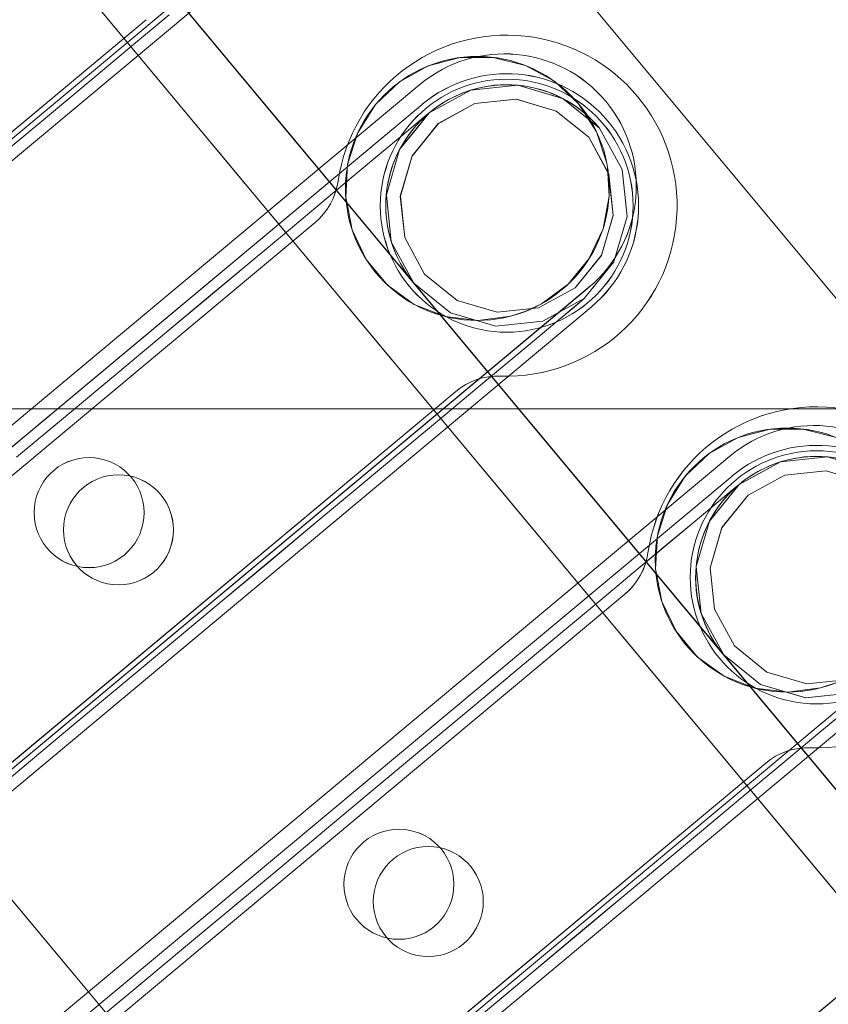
# Model space of a CAD drawing. Header units: millimetres. Extents: x -125266 to 274256, y -711690 to -301689.
# Tile 48 of 256: x -53330 to -53293, y -361015 to -360970. Entities that reach past the tile are written whole.
import ezdxf

# ---------------------------------------------------------------- set-up
doc = ezdxf.new("R2010")
doc.units = ezdxf.units.MM
doc.linetypes.add('CONTINOUS', pattern=[0])
for name, color, linetype, lineweight in [('AD Wall', 8, 'Continuous', 15), ('ARCH', 7, 'Continuous', 0), ('Equipment', 8, 'Continuous', 0), ('HVAC', 170, 'Continuous', 5), ('MEPTEK HVAC-Kitchen Fresh Air Duct', 3, 'Continuous', 30), ('MEPTEK-TEXT1', 7, 'Continuous', 30), ('P-PIPE', 3, 'Continuous', 9)]:
    doc.layers.add(name, color=color, linetype=linetype, lineweight=lineweight)
doc.layers.add('Light Equipment', color=8, linetype='Continuous')
doc.styles.get("Standard").update_dxf_attribs({"font": 'ARIALN.TTF'})
doc.styles.add('Times New Roman', font='times.ttf', dxfattribs={"height": 150})
doc.dimstyles.new('ARA-125', dxfattribs={"dimtxt": 200, "dimasz": 75, "dimexe": 0, "dimexo": 75, "dimgap": 7.5, "dimtad": 0, "dimdec": 0, "dimrnd": 5, "dimdsep": 46, "dimtxsty": 'Times New Roman', "dimblk": 'ARCHTICK', "dimcen": 56.25, "dimdle": 56.25, "dimclrd": 256, "dimclre": 256, "dimclrt": 256, "dimazin": 3, "dimtfac": 1, "dimtdec": 0, "dimtix": 1, "dimtmove": 1, "dimatfit": 3, "dimfxl": 0, "dimtolj": 1, "dimlwd": -1, "dimlwe": 0, "dimarcsym": 0})
pattern_1 = [(22.867872, (419150.544, -703283.92), (-30.845707, 73.1364), [])]

# ---------------------------------------------------------------- blocks, each defined once
blk = doc.blocks.new('A$Cf0359734')
at = {"layer": 'Equipment', "extrusion": (0, 0, -1), "elevation": -15}
for points in [[(-610.078, 1224.798, -3.802846), (-1131.035, 947.449, 3.802846)], [(-563.585, 1106.137, -3.146449), (-1057.949, 842.946, 3.146449)], [(-643.137, 318.058, -2.242091), (-632.956, 323.478, 2.242091)], [(-645.343, 323.315, -0.9995), (-634.75, 328.955, 0.9995)], [(-645.778, 322.518, -0.9995), (-635.184, 328.158, 0.9995)], [(-637.896, 320.483), (-639.952, 319.864), (-642.085, 320.081), (-643.976, 321.092), (-645.336, 322.753), (-645.954, 324.809), (-645.738, 326.942), (-644.726, 328.833), (-643.065, 330.192, -1)], [(-662.559, 307.718, -2.242091), (-652.378, 313.138, 2.242091)], [(-664.765, 312.976, -0.9995), (-654.171, 318.616, 0.9995)], [(-665.199, 312.179, -0.9995), (-654.606, 317.819, 0.9995)], [(-657.318, 310.143), (-659.373, 309.524), (-661.507, 309.741), (-663.397, 310.752), (-664.757, 312.413), (-665.376, 314.469), (-665.159, 316.602), (-664.148, 318.493), (-662.487, 319.853, -1)]]:
    blk.add_lwpolyline(points, format="xyb", close=True, dxfattribs=at)
for points in [[(-591.722, 1158.987, -3.538831), (-1086.084, 895.797), (-1091.774, 906.486), (-1091.58, 906.121), (-1086.084, 895.797), (-1084.559, 898.382), (-1083.015, 900.957), (-1081.46, 903.525), (-1079.888, 906.087), (-1078.303, 908.636), (-1076.702, 911.181)], [(-1077.22, 914.233), (-1087.359, 908.836), (-1091.168, 906.808, 3.626728), (-598.019, 1169.352)], [(-597.218, 1169.311, -3.616317), (-1091.58, 906.121), (-1091.532, 906.208), (-1091.475, 906.293), (-1091.426, 906.38), (-1091.369, 906.465), (-1091.32, 906.552), (-1091.272, 906.639), (-1091.215, 906.724), (-1091.168, 906.808), (-598.022, 1169.351)], [(-597.218, 1169.31, -3.616317), (-1091.582, 906.12, 3.616317), (-597.219, 1169.312)], [(-591.722, 1158.988, -3.538831), (-1086.084, 895.795), (-1084.554, 898.384), (-1083.015, 900.956), (-1081.455, 903.526), (-1079.889, 906.086), (-1078.304, 908.635), (-1076.703, 911.179)], [(-599.158, 1041.719, -0.011713), (-984.646, 836.489), (-990.409, 833.326), (-995.883, 829.759), (-1000.962, 825.886), (-1005.713, 821.665), (-1011.224, 815.871), (-1016.164, 809.592), (-1020.378, 803.047), (-1023.979, 796.101), (-1025.529, 792.694), (-1080.437, 895.526, 3.572618), (-594.649, 1154.151, -3.572618), (-1080.436, 895.526, 3.572618), (-594.65, 1154.151, -3.572618), (-1080.31, 895.593), (-1031.842, 804.552), (-1031.857, 804.516), (-1031.842, 804.552)], [(-546.271, 1063.035, -2.890001), (-1031.776, 804.429), (-1025.527, 792.692)]]:
    blk.add_lwpolyline(points, format="xyb", dxfattribs=at)
for points in [[(-310.659, 510.899), (-706.676, 300.066)], [(-289.408, 506.011), (-713.146, 280.42), (-711.737, 277.773), (-713.146, 280.42)], [(-702.911, 282.47), (-704.632, 281.554), (-706.289, 280.672), (-707.814, 279.86), (-709.153, 279.147), (-710.249, 278.564), (-711.064, 278.13), (-711.567, 277.862), (-711.737, 277.772), (-713.146, 280.419), (-711.737, 277.772), (-287.998, 503.363), (-711.737, 277.772), (-711.567, 277.862), (-711.064, 278.13), (-710.249, 278.564), (-709.153, 279.147), (-707.814, 279.86), (-706.289, 280.672), (-704.632, 281.554)], [(-713.144, 280.421), (-712.975, 280.511), (-712.477, 280.776), (-711.657, 281.213), (-710.561, 281.796), (-709.221, 282.51), (-707.697, 283.321), (-706.039, 284.203), (-704.319, 285.12), (-298.237, 501.311), (-704.319, 285.12), (-706.039, 284.203), (-707.697, 283.321), (-709.221, 282.51), (-710.561, 281.796), (-711.657, 281.213), (-712.477, 280.776), (-712.975, 280.511)], [(-296.827, 498.663), (-702.909, 282.471)], [(-696.698, 249.523), (-698.107, 252.171), (-274.369, 477.762), (-698.107, 252.171), (-698.135, 252.224), (-698.214, 252.372), (-698.344, 252.615), (-698.519, 252.944), (-698.733, 253.346), (-698.978, 253.806), (-699.243, 254.304), (-699.516, 254.818), (-699.243, 254.304), (-698.978, 253.806), (-698.733, 253.346), (-698.519, 252.944), (-698.344, 252.615), (-698.214, 252.372), (-698.135, 252.224), (-698.107, 252.171)], [(-698.105, 252.172), (-697.936, 252.262), (-697.438, 252.527), (-696.617, 252.964), (-695.521, 253.547), (-694.182, 254.26), (-692.657, 255.072), (-691, 255.954), (-689.279, 256.87), (-283.198, 473.062), (-689.279, 256.87), (-691, 255.954), (-692.657, 255.072), (-694.182, 254.26), (-695.521, 253.547), (-696.617, 252.964), (-697.438, 252.527), (-697.936, 252.262)], [(-625.923, 333.656), (-603.834, 292.164)], [(-604.738, 292.251), (-626.356, 332.858)], [(-640.362, 331.393), (-641.768, 330.855), (-642.999, 329.989), (-643.973, 328.846), (-644.071, 328.685), (-644.631, 327.49), (-644.934, 326.017), (-644.855, 324.517), (-644.411, 323.082), (-643.626, 321.8), (-643.097, 321.226), (-642.54, 320.755), (-641.233, 320.01), (-639.782, 319.621), (-638.276, 319.6), (-636.812, 319.952), (-635.483, 320.659), (-634.38, 321.675), (-633.556, 322.935), (-633.069, 324.356), (-632.957, 325.857), (-633.218, 327.342), (-633.838, 328.71), (-634.78, 329.88), (-635.986, 330.781), (-637.377, 331.351), (-638.869, 331.563)], [(-643.065, 330.192), (-641.009, 330.811), (-638.879, 330.599), (-636.985, 329.583), (-635.626, 327.922), (-635.007, 325.866), (-635.223, 323.733), (-636.235, 321.842), (-637.896, 320.482), (-636.235, 321.842), (-635.223, 323.733), (-635.007, 325.866), (-635.329, 326.931), (-635.626, 327.922), (-636.365, 328.826), (-636.985, 329.583), (-638.879, 330.599), (-640.988, 330.808), (-641.009, 330.811)], [(-642.765, 329.629), (-640.949, 330.175), (-639.061, 329.984), (-637.391, 329.093), (-636.191, 327.618), (-635.64, 325.805), (-635.831, 323.917), (-636.73, 322.249), (-638.196, 321.047), (-640.012, 320.501), (-641.898, 320.687), (-643.571, 321.583), (-644.768, 323.052), (-645.322, 324.871), (-645.128, 326.754), (-644.232, 328.427)], [(-638.196, 321.046), (-640.012, 320.501), (-641.9, 320.691), (-643.574, 321.587), (-644.77, 323.057), (-645.321, 324.87), (-645.131, 326.758), (-644.231, 328.426), (-642.765, 329.628), (-640.949, 330.174), (-639.063, 329.989), (-637.39, 329.092), (-636.194, 327.623), (-635.643, 325.81), (-635.833, 323.921), (-636.73, 322.248)], [(-637.896, 320.483), (-639.952, 319.865), (-642.082, 320.076), (-643.976, 321.093), (-645.336, 322.754), (-645.955, 324.809), (-645.738, 326.942), (-644.727, 328.833), (-643.066, 330.193), (-644.727, 328.833), (-645.738, 326.942), (-645.955, 324.809), (-645.336, 322.754), (-643.976, 321.093), (-642.082, 320.076), (-639.952, 319.865)], [(-612.661, 287.464), (-634.75, 328.955)], [(-635.183, 328.157), (-613.565, 287.55)], [(-607.228, 299.056), (-622.098, 326.989)], [(-645.344, 323.316), (-623.255, 281.825)], [(-632.956, 323.478), (-633.011, 323.211), (-633.041, 322.936), (-633.045, 322.663), (-633.022, 322.389), (-632.972, 322.117), (-632.906, 321.853), (-632.811, 321.598), (-632.692, 321.349), (-632.811, 321.598), (-632.906, 321.853), (-632.972, 322.117), (-633.022, 322.389), (-633.045, 322.663), (-633.041, 322.936), (-633.011, 323.211)], [(-624.159, 281.911), (-645.778, 322.518)], [(-632.694, 321.351), (-617.823, 293.419)], [(-662.487, 319.852), (-660.431, 320.471), (-658.3, 320.26), (-656.407, 319.243), (-655.047, 317.582), (-654.428, 315.526), (-654.645, 313.393), (-655.656, 311.502), (-657.317, 310.142), (-655.656, 311.502), (-654.645, 313.393), (-654.428, 315.526), (-654.751, 316.591), (-655.047, 317.582), (-655.787, 318.486), (-656.407, 319.243), (-658.3, 320.26), (-660.409, 320.469), (-660.431, 320.471)], [(-662.187, 319.289), (-660.371, 319.835), (-658.482, 319.644), (-656.812, 318.753), (-655.613, 317.279), (-655.062, 315.466), (-655.252, 313.577), (-656.152, 311.909), (-657.618, 310.707), (-659.434, 310.162), (-661.32, 310.347), (-662.993, 311.243), (-664.189, 312.713), (-664.743, 314.531), (-664.55, 316.414), (-663.653, 318.087)], [(-657.618, 310.706), (-659.434, 310.161), (-661.322, 310.351), (-662.995, 311.248), (-664.192, 312.717), (-664.743, 314.53), (-664.552, 316.419), (-663.653, 318.087), (-662.186, 319.289), (-660.371, 319.834), (-658.485, 319.649), (-656.812, 318.752), (-655.615, 317.283), (-655.064, 315.47), (-655.255, 313.582), (-656.151, 311.908)], [(-657.318, 310.144), (-659.374, 309.525), (-661.504, 309.736), (-663.397, 310.753), (-664.757, 312.414), (-665.376, 314.469), (-665.16, 316.603), (-664.148, 318.493), (-662.487, 319.853), (-664.148, 318.493), (-665.16, 316.603), (-665.376, 314.469), (-664.757, 312.414), (-663.397, 310.753), (-661.504, 309.736), (-659.374, 309.525)], [(-632.082, 277.124), (-654.171, 318.616)], [(-654.605, 317.817), (-632.986, 277.21)], [(-641.52, 316.649), (-641.658, 316.882), (-641.819, 317.109), (-642.001, 317.31), (-642.199, 317.504), (-642.413, 317.676), (-642.642, 317.825), (-642.887, 317.953), (-643.139, 318.057), (-642.887, 317.953), (-642.642, 317.825), (-642.413, 317.676), (-642.199, 317.504), (-642.001, 317.31), (-641.819, 317.109), (-641.658, 316.882)], [(-626.649, 288.716), (-641.52, 316.649)], [(-664.765, 312.976), (-642.676, 271.485)], [(-652.378, 313.138), (-652.432, 312.871), (-652.463, 312.597), (-652.467, 312.323), (-652.444, 312.05), (-652.394, 311.777), (-652.328, 311.513), (-652.233, 311.258), (-652.114, 311.009), (-652.233, 311.258), (-652.328, 311.513), (-652.394, 311.777), (-652.444, 312.05), (-652.467, 312.323), (-652.463, 312.597), (-652.432, 312.871)], [(-643.58, 271.572), (-665.199, 312.179)], [(-652.115, 311.012), (-637.244, 283.079)], [(-651.503, 266.785), (-673.593, 308.276)], [(-660.942, 306.31), (-661.079, 306.542), (-661.24, 306.769), (-661.423, 306.971), (-661.621, 307.164), (-661.835, 307.336), (-662.064, 307.486), (-662.308, 307.614), (-662.561, 307.717), (-662.308, 307.614), (-662.064, 307.486), (-661.835, 307.336), (-661.621, 307.164), (-661.423, 306.971), (-661.24, 306.769), (-661.079, 306.542)], [(-646.071, 278.377), (-660.942, 306.309)]]:
    blk.add_lwpolyline(points, close=True, dxfattribs=at)
for points in [[(-622.985, 327.591), (-621.996, 325.733), (-620.896, 323.668), (-619.707, 321.434), (-618.444, 319.062)], [(-641.767, 330.857), (-641.767, 330.857)], [(-634.747, 328.955), (-634.747, 328.955)], [(-635.186, 328.157), (-635.186, 328.157)], [(-645.335, 322.752), (-645.251, 322.593), (-644.997, 322.117), (-644.577, 321.328), (-643.999, 320.243), (-643.272, 318.877), (-642.407, 317.251), (-641.417, 315.393), (-640.318, 313.328), (-639.129, 311.094), (-637.866, 308.722), (-636.552, 306.255), (-635.205, 303.724), (-633.846, 301.173), (-632.499, 298.642), (-631.186, 296.175), (-629.923, 293.803), (-628.734, 291.569)], [(-624.138, 306.343), (-625.496, 308.895), (-626.841, 311.421), (-628.157, 313.893), (-629.42, 316.265), (-630.609, 318.499), (-631.706, 320.559), (-632.698, 322.422), (-633.563, 324.048), (-634.29, 325.413), (-634.868, 326.499), (-635.288, 327.288), (-635.542, 327.764), (-635.626, 327.923)], [(-622.102, 326.989), (-622.102, 326.989)], [(-632.954, 323.481), (-632.954, 323.481)], [(-645.341, 323.315), (-645.341, 323.315)], [(-645.78, 322.517), (-645.78, 322.517)], [(-632.691, 321.352), (-632.691, 321.352)], [(-662.518, 310.887), (-661.961, 310.415), (-660.654, 309.67), (-659.204, 309.281), (-657.698, 309.26), (-656.234, 309.612), (-654.905, 310.319), (-653.801, 311.335), (-652.977, 312.596), (-652.491, 314.017), (-652.379, 315.517), (-652.639, 317.002), (-653.259, 318.371), (-654.202, 319.541), (-655.408, 320.441), (-656.799, 321.012), (-658.291, 321.223)], [(-654.172, 318.613), (-654.172, 318.613)], [(-643.141, 318.058), (-643.141, 318.058)], [(-654.605, 317.819), (-654.605, 317.819)], [(-663.421, 309.903), (-662.693, 308.537), (-661.828, 306.912), (-660.839, 305.053), (-659.74, 302.989), (-658.55, 300.754), (-657.287, 298.383), (-655.974, 295.915), (-654.627, 293.385), (-653.268, 290.833)], [(-637.346, 284.335), (-638.446, 286.4), (-639.635, 288.634), (-640.898, 291.006), (-642.211, 293.473), (-643.559, 296.004), (-644.917, 298.556), (-646.262, 301.081), (-647.578, 303.554), (-648.841, 305.925), (-650.03, 308.16), (-651.127, 310.219), (-652.119, 312.083), (-652.984, 313.708), (-653.711, 315.074), (-654.289, 316.159), (-654.709, 316.948), (-654.963, 317.425), (-655.047, 317.583)], [(-641.522, 316.651), (-641.522, 316.651)], [(-652.379, 313.14), (-652.379, 313.14)], [(-652.115, 311.011), (-652.115, 311.011)], [(-662.56, 307.72), (-662.56, 307.72)], [(-660.941, 306.312), (-660.941, 306.312)]]:
    blk.add_lwpolyline(points, dxfattribs=at)
at = {"layer": 'Equipment', "extrusion": (0, 0, -1)}
for centre, radius in [((-638.95, 325.561, -15), 6), ((-640.481, 325.339, -15), 5.75), ((-640.481, 325.339, -15), 5.75), ((-658.367, 315.222, -15), 6.002), ((-659.903, 315, -15), 5.751), ((-659.903, 315, -15), 5.751), ((-628.138, 305.256, -15), 2.502), ((-628.138, 305.256, -15), 2.502), ((-629.672, 305.033, -15), 2.502), ((-629.672, 305.033, -15), 2.502), ((-647.56, 294.917, -15), 2.502), ((-647.56, 294.917, -15), 2.502), ((-649.093, 294.693, -15), 2.502), ((-649.093, 294.693, -15), 2.502)]:
    blk.add_circle(centre, radius, dxfattribs=at)
for centre, radius, start, end in [((-625.132, 625.132, -15), 625.132, 145.142558, 90.917696), ((-624.647, 624.948, -15), 545.055, 148.86045, 87.1998), ((-624.649, 624.946, -15), 545.055, 148.86045, 87.1998), ((-624.649, 624.946, -15), 545.055, 148.86045, 87.1998), ((-624.649, 624.946, -15), 545.055, 148.86045, 87.1998), ((-624.648, 624.948, -15), 535.053, 147.01591, 89.04434), ((-624.648, 624.948, -15), 535.053, 147.01591, 89.04434)]:
    blk.add_arc(centre, radius, start, end, dxfattribs=at)
blk = doc.blocks.new('ARCH')
at = {"layer": 'AD Wall', "lineweight": 0}
h = blk.add_hatch(dxfattribs=at)
h.set_pattern_fill('ANSI31', color=256, scale=25, angle=-22.1321)
h.set_pattern_definition(pattern_1)
edge = h.paths.add_edge_path()
edge.add_arc((-53209.777, -360694.998), 761.132, 66.950176, 372.725314)
edge.add_line((-52467.341, -360527.338), (-52564.885, -360549.366))
edge.add_arc((-53209.777, -360694.998), 661.132, -293.049824, 12.725314, ccw=False)
edge.add_line((-52950.923, -360086.648), (-52911.77, -359994.631))
h = blk.add_hatch(dxfattribs=at)
h.set_pattern_fill('ANSI31', color=256, scale=25, angle=-22.1321)
h.set_pattern_definition(pattern_1)
edge = h.paths.add_edge_path()
edge.add_arc((-53209.777, -360694.998), 761.132, 66.950176, 372.725314)
edge.add_line((-52467.341, -360527.338), (-52564.885, -360549.366))
edge.add_arc((-53209.777, -360694.998), 661.132, -293.049824, 12.725314, ccw=False)
edge.add_line((-52950.923, -360086.648), (-52911.77, -359994.631))
at = {"layer": 'AD Wall', "lineweight": 0, "extrusion": (0, 0, -1)}
for radius in [761.132, 761.132, 661.132, 661.132]:
    blk.add_arc((53209.777, -360694.998, -5.049), radius, 167.274686, 113.049824, dxfattribs=at)
at = {"layer": 'Light Equipment', "lineweight": 0, "extrusion": (0, 0, -1), "elevation": -5.049}
for points in [[(52997.285, -360133.855, -3.802846), (52619.203, -360587.036, 3.802846)], [(53085.056, -360226.257, -3.146449), (52726.274, -360656.304, 3.146449)], [(53308.27, -360986.239, -2.242091), (53315.659, -360977.383, 2.242091)], [(53304.245, -360982.2, -0.9995), (53311.934, -360972.985, 0.9995)], [(53304.143, -360983.102, -0.9995), (53311.832, -360973.887, 0.9995)], [(53312.211, -360982.018), (53310.54, -360983.366), (53308.483, -360983.969), (53306.35, -360983.744), (53304.465, -360982.718), (53303.117, -360981.047), (53302.514, -360978.989), (53302.738, -360976.857), (53303.765, -360974.972, -1)], [(53294.175, -361003.134, -2.242091), (53301.564, -360994.277, 2.242091)], [(53290.15, -360999.095, -0.9995), (53297.839, -360989.879, 0.9995)], [(53290.048, -360999.997, -0.9995), (53297.737, -360990.781, 0.9995)], [(53298.116, -360998.913), (53296.445, -361000.261), (53294.387, -361000.864), (53292.255, -361000.639), (53290.37, -360999.613), (53289.022, -360997.942), (53288.419, -360995.884), (53288.643, -360993.752), (53289.67, -360991.866, -1)]]:
    blk.add_lwpolyline(points, format="xyb", close=True, dxfattribs=at)
for points in [[(52681.566, -360597.53), (52674.208, -360606.349), (52671.443, -360609.663, 3.626728), (53029.343, -360180.672)], [(53030.101, -360180.409, -3.616317), (52671.32, -360610.454), (52671.332, -360610.355), (52671.353, -360610.255), (52671.365, -360610.156), (52671.386, -360610.056), (52671.399, -360609.957), (52671.411, -360609.858), (52671.432, -360609.758), (52671.443, -360609.663), (53029.342, -360180.674)], [(53030.101, -360180.41, -3.616317), (52671.318, -360610.456, 3.616317), (53030.101, -360180.408)], [(53039.081, -360187.901, -3.538831), (52680.301, -360617.948), (52680.744, -360614.974), (52681.2, -360612.012), (52681.677, -360609.043), (52682.163, -360606.082), (52682.671, -360603.124), (52683.196, -360600.164)], [(53039.082, -360187.901, -3.538831), (52680.301, -360617.947), (52671.003, -360610.189), (52671.321, -360610.454), (52680.301, -360617.947), (52680.74, -360614.977), (52681.2, -360612.01), (52681.673, -360609.046), (52682.163, -360606.081), (52682.671, -360603.122), (52683.196, -360600.162)], [(53076.373, -360299.33, -0.011713), (52796.609, -360634.668), (52792.462, -360639.77), (52788.735, -360645.136), (52785.489, -360650.637), (52782.678, -360656.337), (52779.757, -360663.781), (52777.546, -360671.458), (52776.108, -360679.109), (52775.39, -360686.899), (52775.238, -360690.639), (52685.634, -360616.071, 3.572618), (53038.192, -360193.484, -3.572618), (52685.634, -360616.07, 3.572618), (53038.191, -360193.484, -3.572618), (52685.726, -360615.961), (52764.922, -360682.033), (52764.921, -360682.072), (52764.922, -360682.033)], [(53117.333, -360259.66, -2.890001), (52765.029, -360682.122), (52775.24, -360690.64)]]:
    blk.add_lwpolyline(points, format="xyb", dxfattribs=at)
for points in [[(53565.125, -360678.869), (53257.599, -361047.479), (53259.902, -361049.401), (53257.599, -361047.479)], [(53266.308, -361041.724), (53265.059, -361043.221), (53263.856, -361044.662), (53262.75, -361045.989), (53261.778, -361047.154), (53260.982, -361048.107), (53260.39, -361048.816), (53260.025, -361049.254), (53259.903, -361049.401), (53257.6, -361047.48), (53259.903, -361049.401), (53567.428, -360680.791), (53259.903, -361049.401), (53260.025, -361049.254), (53260.39, -361048.816), (53260.982, -361048.107), (53261.778, -361047.154), (53262.75, -361045.989), (53263.856, -361044.662), (53265.059, -361043.221)], [(53543.598, -360682.348), (53256.191, -361026.843)], [(53257.6, -361047.478), (53257.723, -361047.33), (53258.085, -361046.897), (53258.68, -361046.183), (53259.475, -361045.23), (53260.448, -361044.065), (53261.554, -361042.739), (53262.757, -361041.297), (53264.006, -361039.8), (53558.717, -360686.55), (53264.006, -361039.8), (53262.757, -361041.297), (53261.554, -361042.739), (53260.448, -361044.065), (53259.475, -361045.23), (53258.68, -361046.183), (53258.085, -361046.897), (53257.723, -361047.33)], [(53561.021, -360688.471), (53266.309, -361041.722)], [(53284.476, -361069.902), (53282.173, -361067.981), (53589.699, -360699.371), (53282.173, -361067.981), (53282.127, -361067.943), (53281.998, -361067.835), (53281.786, -361067.658), (53281.501, -361067.42), (53281.151, -361067.128), (53280.75, -361066.794), (53280.317, -361066.433), (53279.87, -361066.06), (53280.317, -361066.433), (53280.75, -361066.794), (53281.151, -361067.128), (53281.501, -361067.42), (53281.786, -361067.658), (53281.998, -361067.835), (53282.127, -361067.943), (53282.173, -361067.981)], [(53282.174, -361067.979), (53282.297, -361067.832), (53282.659, -361067.399), (53283.254, -361066.685), (53284.05, -361065.732), (53285.022, -361064.567), (53286.128, -361063.24), (53287.331, -361061.799), (53288.58, -361060.302), (53583.291, -360707.051), (53288.58, -361060.302), (53287.331, -361061.799), (53286.128, -361063.24), (53285.022, -361064.567), (53284.05, -361065.732), (53283.254, -361066.685), (53282.659, -361067.399), (53282.297, -361067.832)], [(53318.34, -360965.305), (53354.433, -360995.417)], [(53353.562, -360995.678), (53318.238, -360966.207)], [(53348.692, -360990.312), (53324.394, -360970.04)], [(53305.816, -360972.841), (53304.717, -360973.869), (53303.903, -360975.135), (53303.431, -360976.561), (53303.401, -360976.747), (53303.333, -360978.065), (53303.607, -360979.543), (53304.245, -360980.904), (53305.198, -360982.065), (53306.407, -360982.957), (53307.114, -360983.289), (53307.807, -360983.516), (53309.298, -360983.713), (53310.789, -360983.527), (53312.192, -360982.979), (53313.415, -360982.102), (53314.38, -360980.946), (53315.02, -360979.589), (53315.308, -360978.111), (53315.223, -360976.612), (53314.762, -360975.18), (53313.961, -360973.902), (53312.871, -360972.868), (53311.557, -360972.139), (53310.101, -360971.76), (53308.597, -360971.755), (53307.135, -360972.121)], [(53348.027, -361003.097), (53311.934, -360972.985)], [(53303.765, -360974.972), (53305.436, -360973.624), (53307.489, -360973.017), (53309.626, -360973.246), (53311.512, -360974.272), (53312.859, -360975.943), (53313.463, -360978.001), (53313.238, -360980.133), (53312.212, -360982.019), (53313.238, -360980.133), (53313.463, -360978.001), (53312.859, -360975.943), (53312.16, -360975.078), (53311.512, -360974.272), (53310.486, -360973.713), (53309.626, -360973.246), (53307.489, -360973.017), (53305.457, -360973.618), (53305.436, -360973.624)], [(53304.255, -360975.381), (53305.732, -360974.191), (53307.553, -360973.656), (53309.436, -360973.852), (53311.102, -360974.766), (53312.296, -360976.238), (53312.831, -360978.059), (53312.626, -360979.943), (53311.72, -360981.609), (53310.244, -360982.798), (53308.427, -360983.337), (53306.54, -360983.137), (53304.878, -360982.227), (53303.68, -360980.751), (53303.149, -360978.934), (53303.349, -360977.046)], [(53311.721, -360981.609), (53310.244, -360982.799), (53308.423, -360983.334), (53306.536, -360983.134), (53304.874, -360982.224), (53303.68, -360980.752), (53303.145, -360978.931), (53303.35, -360977.047), (53304.256, -360975.381), (53305.732, -360974.192), (53307.549, -360973.653), (53309.436, -360973.853), (53311.098, -360974.763), (53312.292, -360976.235), (53312.827, -360978.056), (53312.627, -360979.944)], [(53311.833, -360973.888), (53347.157, -361003.358)], [(53312.211, -360982.018), (53310.54, -360983.365), (53308.487, -360983.973), (53306.35, -360983.744), (53304.464, -360982.718), (53303.117, -360981.047), (53302.513, -360978.989), (53302.738, -360976.857), (53303.764, -360974.971), (53302.738, -360976.857), (53302.513, -360978.989), (53303.117, -360981.047), (53304.464, -360982.718), (53306.35, -360983.744), (53308.487, -360983.973), (53310.54, -360983.365)], [(53315.659, -360977.383), (53315.709, -360977.651), (53315.784, -360977.917), (53315.883, -360978.172), (53316.008, -360978.416), (53316.157, -360978.649), (53316.317, -360978.869), (53316.501, -360979.07), (53316.705, -360979.256), (53316.501, -360979.07), (53316.317, -360978.869), (53316.157, -360978.649), (53316.008, -360978.416), (53315.883, -360978.172), (53315.784, -360977.917), (53315.709, -360977.651)], [(53316.703, -360979.254), (53341.002, -360999.526)], [(53304.245, -360982.2), (53340.338, -361012.312)], [(53339.467, -361012.573), (53304.143, -360983.102)], [(53310.298, -360986.935), (53310.084, -360986.771), (53309.849, -360986.622), (53309.604, -360986.503), (53309.347, -360986.399), (53309.085, -360986.32), (53308.816, -360986.268), (53308.541, -360986.242), (53308.268, -360986.241), (53308.541, -360986.242), (53308.816, -360986.268), (53309.085, -360986.32), (53309.347, -360986.399), (53309.604, -360986.503), (53309.849, -360986.622), (53310.084, -360986.771)], [(53334.597, -361007.207), (53310.299, -360986.935)], [(53333.932, -361019.992), (53297.839, -360989.88)], [(53289.67, -360991.867), (53291.341, -360990.519), (53293.394, -360989.912), (53295.531, -360990.141), (53297.417, -360991.167), (53298.764, -360992.838), (53299.368, -360994.896), (53299.143, -360997.028), (53298.117, -360998.914), (53299.143, -360997.028), (53299.368, -360994.896), (53298.764, -360992.838), (53298.065, -360991.973), (53297.417, -360991.167), (53296.391, -360990.608), (53295.531, -360990.141), (53293.394, -360989.912), (53291.362, -360990.513), (53291.341, -360990.519)], [(53297.738, -360990.783), (53333.062, -361020.253)], [(53290.16, -360992.275), (53291.636, -360991.086), (53293.458, -360990.551), (53295.34, -360990.747), (53297.007, -360991.661), (53298.2, -360993.133), (53298.735, -360994.954), (53298.531, -360996.838), (53297.625, -360998.504), (53296.149, -360999.693), (53294.332, -361000.232), (53292.445, -361000.032), (53290.783, -360999.122), (53289.585, -360997.646), (53289.054, -360995.829), (53289.254, -360993.941)], [(53297.626, -360998.504), (53296.149, -360999.694), (53294.328, -361000.229), (53292.441, -361000.029), (53290.779, -360999.119), (53289.585, -360997.647), (53289.05, -360995.825), (53289.255, -360993.942), (53290.161, -360992.276), (53291.637, -360991.086), (53293.454, -360990.548), (53295.341, -360990.747), (53297.003, -360991.658), (53298.197, -360993.13), (53298.732, -360994.951), (53298.532, -360996.838)], [(53298.116, -360998.913), (53296.445, -361000.26), (53294.392, -361000.867), (53292.255, -361000.639), (53290.369, -360999.613), (53289.021, -360997.942), (53288.418, -360995.884), (53288.643, -360993.751), (53289.669, -360991.866), (53288.643, -360993.751), (53288.418, -360995.884), (53289.021, -360997.942), (53290.369, -360999.613), (53292.255, -361000.639), (53294.392, -361000.867), (53296.445, -361000.26)], [(53301.564, -360994.278), (53301.614, -360994.546), (53301.689, -360994.811), (53301.788, -360995.066), (53301.913, -360995.311), (53302.061, -360995.544), (53302.222, -360995.764), (53302.406, -360995.964), (53302.61, -360996.15), (53302.406, -360995.964), (53302.222, -360995.764), (53302.061, -360995.544), (53301.913, -360995.311), (53301.788, -360995.066), (53301.689, -360994.811), (53301.614, -360994.546)], [(53302.608, -360996.149), (53326.907, -361016.421)], [(53290.15, -360999.095), (53326.243, -361029.207)], [(53325.373, -361029.467), (53290.049, -360999.997)], [(53296.203, -361003.829), (53295.988, -361003.666), (53295.754, -361003.517), (53295.509, -361003.398), (53295.252, -361003.294), (53294.99, -361003.215), (53294.721, -361003.163), (53294.446, -361003.137), (53294.173, -361003.136), (53294.446, -361003.137), (53294.721, -361003.163), (53294.99, -361003.215), (53295.252, -361003.294), (53295.509, -361003.398), (53295.754, -361003.517), (53295.988, -361003.666)], [(53320.502, -361024.102), (53296.204, -361003.83)], [(53319.837, -361036.886), (53283.744, -361006.774)]]:
    blk.add_lwpolyline(points, close=True, dxfattribs=at)
for points in [[(53323.346, -360969.816), (53324.962, -360971.165), (53326.758, -360972.663), (53328.702, -360974.285), (53330.765, -360976.006)], [(53324.39, -360970.041), (53324.39, -360970.041)], [(53311.936, -360972.984), (53311.936, -360972.984)], [(53304.465, -360982.719), (53304.604, -360982.834), (53305.018, -360983.18), (53305.704, -360983.752), (53306.648, -360984.54), (53307.837, -360985.531), (53309.251, -360986.711), (53310.867, -360988.06), (53312.663, -360989.558), (53314.607, -360991.18), (53316.67, -360992.901), (53318.816, -360994.691), (53321.018, -360996.528), (53323.237, -360998.38), (53325.439, -361000.217), (53327.585, -361002.007), (53329.648, -361003.728), (53331.592, -361005.35)], [(53330.283, -360989.932), (53328.063, -360988.08), (53325.866, -360986.248), (53323.715, -360984.453), (53321.652, -360982.732), (53319.709, -360981.111), (53317.917, -360979.616), (53316.296, -360978.263), (53314.882, -360977.084), (53313.694, -360976.092), (53312.75, -360975.305), (53312.064, -360974.732), (53311.649, -360974.386), (53311.511, -360974.271)], [(53311.831, -360973.888), (53311.831, -360973.888)], [(53304.717, -360973.867), (53304.717, -360973.867)], [(53315.659, -360977.379), (53315.659, -360977.379)], [(53316.706, -360979.252), (53316.706, -360979.252)], [(53304.248, -360982.2), (53304.248, -360982.2)], [(53304.142, -360983.104), (53304.142, -360983.104)], [(53308.267, -360986.24), (53308.267, -360986.24)], [(53310.297, -360986.934), (53310.297, -360986.934)], [(53293.019, -361000.184), (53293.712, -361000.411), (53295.203, -361000.608), (53296.694, -361000.422), (53298.097, -360999.874), (53299.32, -360998.997), (53300.285, -360997.841), (53300.924, -360996.484), (53301.212, -360995.006), (53301.128, -360993.506), (53300.667, -360992.075), (53299.866, -360990.797), (53298.776, -360989.763), (53297.462, -360989.034), (53296.006, -360988.655), (53294.502, -360988.65), (53293.04, -360989.016)], [(53297.839, -360989.882), (53297.839, -360989.882)], [(53297.737, -360990.781), (53297.737, -360990.781)], [(53292.553, -361001.435), (53293.741, -361002.426), (53295.155, -361003.606), (53296.772, -361004.954), (53298.568, -361006.453), (53300.512, -361008.074), (53302.575, -361009.796), (53304.721, -361011.586), (53306.922, -361013.423), (53309.142, -361015.275)], [(53326.339, -361015.295), (53324.542, -361013.797), (53322.599, -361012.175), (53320.536, -361010.454), (53318.39, -361008.663), (53316.188, -361006.827), (53313.968, -361004.975), (53311.771, -361003.142), (53309.621, -361001.348), (53307.557, -360999.626), (53305.614, -360998.005), (53303.822, -360996.51), (53302.201, -360995.158), (53300.787, -360993.978), (53299.599, -360992.987), (53298.655, -360992.199), (53297.969, -360991.627), (53297.554, -360991.281), (53297.416, -360991.166)], [(53301.562, -360994.277), (53301.562, -360994.277)], [(53302.608, -360996.15), (53302.608, -360996.15)], [(53294.173, -361003.133), (53294.173, -361003.133)], [(53296.203, -361003.827), (53296.203, -361003.827)]]:
    blk.add_lwpolyline(points, dxfattribs=at)
at = {"layer": 'Light Equipment', "lineweight": 0, "extrusion": (0, 0, -1)}
for centre, radius in [((53309.322, -360977.712, -5.049), 6), ((53307.988, -360978.494, -5.049), 5.75), ((53307.988, -360978.494, -5.049), 5.75), ((53295.231, -360994.604, -5.049), 6.002), ((53293.891, -360995.388, -5.049), 5.751), ((53293.891, -360995.388, -5.049), 5.751), ((53326.986, -360992.447, -5.049), 2.502), ((53326.986, -360992.447, -5.049), 2.502), ((53325.65, -360993.232, -5.049), 2.502), ((53325.65, -360993.232, -5.049), 2.502), ((53312.891, -361009.341, -5.049), 2.502), ((53312.891, -361009.341, -5.049), 2.502), ((53311.555, -361010.126, -5.049), 2.502), ((53311.555, -361010.126, -5.049), 2.502)]:
    blk.add_circle(centre, radius, dxfattribs=at)
for centre, radius, start, end in [((53209.26, -360695.008, -5.049), 625.132, 167.274686, 113.049824), ((53209.779, -360694.995, -5.049), 545.055, 170.99258, 109.33193), ((53209.777, -360694.998, -5.049), 545.055, 170.99258, 109.33193), ((53209.777, -360694.998, -5.049), 545.055, 170.99258, 109.33193), ((53209.777, -360694.998, -5.049), 545.055, 170.99258, 109.33193), ((53209.778, -360694.996, -5.049), 535.053, 169.14804, 111.17647), ((53209.778, -360694.996, -5.049), 535.053, 169.14804, 111.17647)]:
    blk.add_arc(centre, radius, start, end, dxfattribs=at)
at = {"layer": 'Equipment', "rotation": 337.8678715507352}
blk.add_blockref('A$Cf0359734', (-54023.845, -361038.564, -9.95), dxfattribs=at)
blk = doc.blocks.new('A$C6072246C')
at = {"layer": 'P-PIPE', "color": 4, "lineweight": 13}
blk.add_line((-783.136, -6146.478), (-783.045, -4590.097), dxfattribs=at)
blk = doc.blocks.new('_ArchTick')
at = {"color": 0, "linetype": 'ByBlock', "const_width": 0.15}
blk.add_lwpolyline([(-0.5, -0.5), (0.5, 0.5)], dxfattribs=at)

msp = doc.modelspace()

# ---------------------------------------------------------------- block references
at = {"layer": 'ARCH'}
msp.add_blockref('ARCH', (0, 0), dxfattribs=at)
at = {"layer": 'HVAC', "rotation": 270}
msp.add_blockref('A$C6072246C', (-48213.671, -361770.81), dxfattribs=at)

# ---------------------------------------------------------------- texts
at = {"layer": 'MEPTEK-TEXT1', "char_height": 350, "attachment_point": 1}
for s, insert, width in [('{\\fCalibri|b0|i0|c0|p34;\\H1.28571x;\\C1;GENERAL GUIDELINES-HVAC :\\P\\fArial Narrow|b0|i0|c0|p34;\\H0.88889x;\\C256;\\P\\fCalibri|b0|i0|c0|p34;\\C4;DUCTING :\\H0.875x;\\P\\pi-1050,l1050,t1050;\\C256;1.^IDUCTING SHALL BE IN ACCORDANCE WITH IS 655, GALVANIZED IRON SHEET TO BE USED FOR ALL DUCTING WORKS. THERMAL INSULATION ON DUCTS SHALL BE 19 MM THICK. CLOSED CELL CLASS “O” BS 476 PART 6-7 FM APPROVED NITRILE RUBBER ELASTOMERIC INSULATION THERMAL CONDUCTIVITY 0.033 WATTS PER METER-KELVIN (W/(M.K)) AT 0°C FOR AIR CONDITIONING DUCTING. \\P2.^ITHERMAL INSULATION ON KITCHEN EXHAUST DUCTING SHALL BE 80 MM THICK ALUMINUM FOIL FACED RESIN BONDED FIBRE GLASS WOOL OF DENSITY NOT LESS THAN 48 KG/M3.\\P3.^ITHERMAL INSULATION ON FRESH AIR, SUPPLY AIR AND RETURN AIR SHALL BE 19MM THICK CLOSED CELL ANTI-MICROBIAL CLASS “O” BS 476 AND PART 6 & 7 FM APPROVED NITRILE RUBBER ELASTOMERIC INSULATION THERMAL CONDUCTIVITY 0.033 WATTS PER METER-KELVIN (W/ (M\\fArial|b0|i0|c0|p34;.\\fCalibri|b0|i0|c0|p34;K)) AT 0°C.\\P4.^IAPPROPRIATE NUMBER OF TRAP DOORS SHALL BE PROVIDED IN KITCHEN EXHAUST DUCTING FOR OIL/GREASE CLEANING PURPOSE.\\P5.^IDUCTING INSTALLATION WITH RESPECT TO FRESH AIR INTAKE, KITCHEN EXHAUST OUT FROM LOCATION UP TO LOUVERS AT FAÇADE SHALL BE IN THE SCOPE OF CONCESSIONER INCLUDING AIR WASHER, EXHAUST FAN SECTION DRY SCRUBBER ETC.\\P6.^IEACH AND EVERY KITCHEN EXHAUST HOOD SHOULD BE EQUIPPED WITH UL LISTED, WET CHEMICAL BASED, MECHANICALLY OPERATED, AUTOMATIC FIRE SUPPRESSION SYSTEM. SEPARATE DRAWING TO BE SUBMITTED FOR HOOD SUPPRESSION SYSTEM.\\P7.^ISUPPORTING OF DUCTING TO BE DONE WITH USING ANGLE 50X 50 X 5MM AND TIE ROD OF SIZE MINIMUM 10 MM DIA/ AS PER DUCT SIZE.\\P8.^IPOST COMPLETION OF ONSITE WORK, CONCESSIONAIRE HAS TO SHARE TESTING AND COMMISSIONING REPORT WITH DIAL.\\P9.^IINTEGRATION WITH FIRE ALARM SYSTEM, SO THAT AHU GET SWITCHED OFF IN CASE OF ANY FIRE INCIDENT.\\P10.^IFOR EQUIPMENT PLACEMENT STRUCTURAL DETAILS TO BE APPROVED BY STRUCTURAL CONSULTANT AND SAME TO BE SHARE WITH DIAL.\\P11.^ITRAP DOOR WITH PROPER ACCESS TO BE PROVIDED FOR FILTER AND COPPER COIL CLEANING.\\P12.^IKITCHEN VENTILATION SHALL COMPLY TO NFPA 96 GUIDELINE.}', (-102876.109, -301696.901), 28043.42879), ('{\\fCalibri|b0|i0|c0|p34;\\H1.28571x;\\C1;CHILLED WATER PIPING:-\\H0.77778x;\\P\\pi-1050,l1050,t1050;\\C256;1.^ICHILLED WATER PIPING SHALL BE CONFIRMING TO IS:1239 PART I CLASS ‘C’ HEAVY AND FITTING SHALL BE CONFORMING TO ASTM A-105,3000LBS SOCKET WELD END (UP TO 50MM) & 1S:1239 PART-II HEAVY/ASTM A-234 WPB, GR.B BUTT WELD FITTING ( ABOVE 50NB PIPE SIZE)\\P2.^IPIPING CONNECTION SHOULD BE SOCKET WELDED UP TO 50NB SIZE AND SHALL BE BUTT WELD ABOVE 50NB PIPE SIZE. PIPE FLANGES SHOULD BE CONFIRMING TO ASTM A-105 # 150 SORF AND FLANGE DIMENSION SHOULD BE IN ACCORDANCE WITH ASME/ANSI B 16.5 (150 SORF), FITTING TO FITTING WELDING IS NOT ALLOWED. NOZZLE CONNECTIONS/THREDOLETS/WELDOLETS ARE NOT ALLOWED BY PUNCTURING THE PIPE. ONLY EQUAL/UNEQUAL TEE’S SHALL BE USED FOR BRANCH CONNECTION FROM HEADER. SOCKET WELD END TEE SHOULD BE USED FOR BRANCH CONNECTION (UP-TO -50NB PIPE SIZE) W.R.T TO PRESSURE GAUGE/TEMPERATURE GAUGE/AIR VENT/DRAIN POINT ETC.\\P3.^IPOST INSTALLATION CLEARANCE BY DIAL, CHW PIPING SHALL BE TESTED @15KGF/CM2 HYDROSTATICS PRESSURE FOR 24HRS HOLD TIME AND TESTING SHOULD BE WITNESSED TO DIAL TEAM.\\P4.^ITHERMAL INSULATION ON CHW AND CONDENSATE DRAIN PIPING LINE SHALL BE 25MM THICK. CLOSED CELL ANTI-MICROBIAL CLASS “O” BS 476 AND PART 6 & 7 FM APPROVED NITRILE RUBBER ELASTOMERIC INSULATION THERMAL CONDUCTIVITY 0.033 WATTS PER METER-KELVIN (W/ (M\\fArial|b0|i0|c0|p34;⋅\\fCalibri|b0|i0|c0|p34;K)) AT 0°C.\\P5.^ICONDENSATE DRAIN PIPING SHALL BE COMPLYING TO IS 4985 CLASS 3 UPVC PIPE. SOLVENT CEMENT COMPLYING WITH ASTM D2564 SHALL BE USED FOR JOINTS.\\P6.^IFOR CEILING SUSPENDED CHILLED WATER PIPE:  PIPE SHOULD BE HANGED WITH TIE ROD OF SIZE MINIMUM 10 MM DIA.}', (-102709.024, -319968.004), 24849.35391)]:
    msp.add_mtext(s, dxfattribs=dict(at, insert=insert, width=width))

# ---------------------------------------------------------------- leaders
at = {"layer": 'MEPTEK HVAC-Kitchen Fresh Air Duct', "linetype": 'CONTINOUS', "lineweight": -2, "ltscale": 25}
msp.add_leader([(-54089.525, -360808.891), (-54089.525, -362709.219), (-53079.775, -362709.219)], dimstyle='ARA-125', override={"dimtxt": 150, "dimasz": 150}, dxfattribs=at)

doc.saveas('drawing.dxf')
